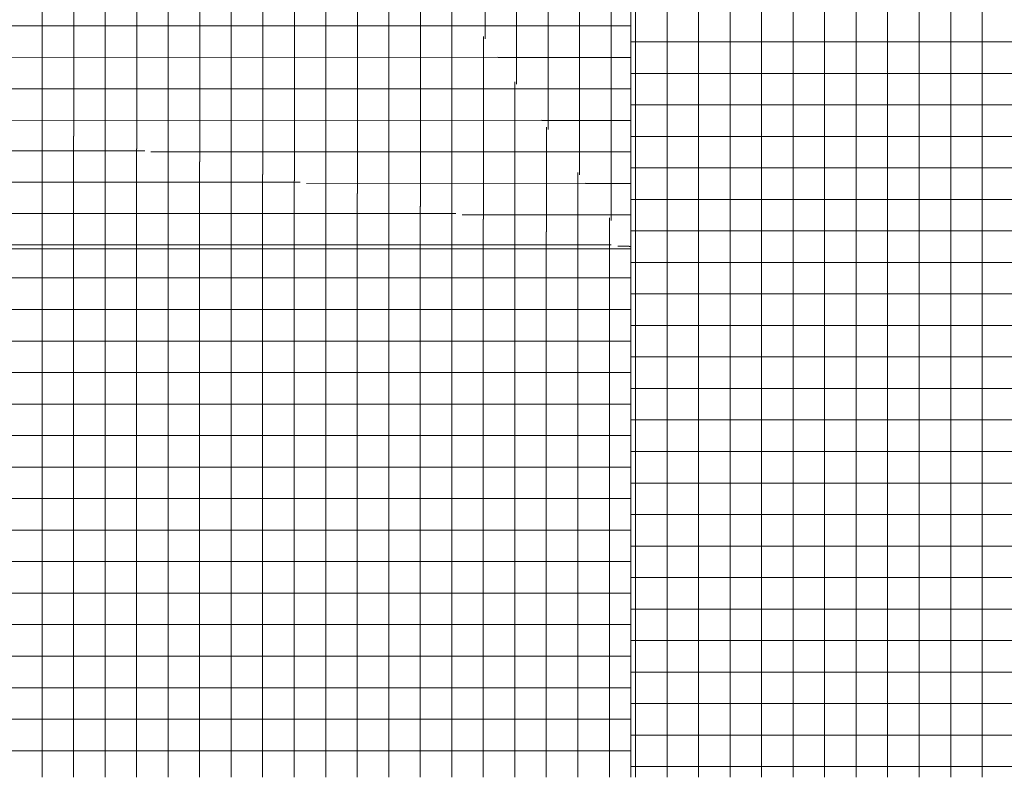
# Model space of a CAD drawing. Header units: millimetres. Extents: x -281 to 145437, y -16481 to 78869.
# Tile 20 of 256: x 27238 to 36611, y -2326 to 4886. Entities that reach past the tile are written whole.
import ezdxf

# ---------------------------------------------------------------- set-up
doc = ezdxf.new("R2010")
doc.units = ezdxf.units.MM
for name, color, linetype, lineweight in [('Split Lines', 250, 'Continuous', 9), ('Surface Pattern', 7, 'Continuous', 5), ('Toposolid', 7, 'Continuous', 5)]:
    doc.layers.add(name, color=color, linetype=linetype, lineweight=lineweight)

msp = doc.modelspace()

# ---------------------------------------------------------------- hatches: boundary and pattern name
at = {"layer": 'Surface Pattern'}
h = msp.add_hatch(dxfattribs=at)
h.set_pattern_fill('FP_126', color=254, style=0, pattern_type=2)
h.set_pattern_definition([(0, (35500, 34975.17), (0, 300), []), (90, (35500, 34975.17), (-300, 2e-14), [])])
h.paths.add_polyline_path([(35759.1, -2326.1), (37500, -2326.1), (37500, 78868.4), (33057, 78868.4), (33057, 66150), (20185, 66150), (20185, 63050), (24700, 63050), (24700, 65825), (25900, 65825), (25900, 64300), (30700, 64300), (30700, 65825), (31900, 65825), (31900, 63050), (33057, 63050), (33057, -2326.1), (35709.8, -2326.1)])
h.paths.add_polyline_path([(4558.6, 63050), (19185, 63050), (19185, 66150), (2163.1, 66150), (2163.1, 63050), (4429, 63050)])
h.paths.add_polyline_path([(30700, 63050), (30700, 63800), (25900, 63800), (25900, 63050), (28993.4, 63050)])
h = msp.add_hatch(dxfattribs=at)
h.set_pattern_fill('FP_30', color=254, style=0, pattern_type=2)
h.set_pattern_definition([(0.0113, (16953.34, 10524.48), (3e-05, 299.966), []), (90, (16953.34, 10524.48), (-299.974, -0.059), [])])
h.paths.add_polyline_path([(33057, 2703.7), (29167.7, 8306), (24711, 4391.3), (32826.4, 2750.3)])
h = msp.add_hatch(dxfattribs=at)
h.set_pattern_fill('FP_29', color=254, style=0, pattern_type=2)
h.set_pattern_definition([(0, (16977.48, 10527.02), (0, 300), []), (90, (16977.48, 10527.02), (-299.819, 2e-14), [])])
h.paths.add_polyline_path([(33057, 2703.7), (33057, 8306), (29167.7, 8306), (32826.4, 3035.9)])
h = msp.add_hatch(dxfattribs=at)
h.set_pattern_fill('FP_28', color=254, style=0, pattern_type=2)
h.set_pattern_definition([(0, (16950.68, 10517.05), (0, 299.045), []), (90, (16950.68, 10517.05), (-300, 2e-14), [])])
h.paths.add_polyline_path([(33057, 2703.7), (24711, 4391.3), (24711, 2703.7), (32826.4, 2703.7)])
h = msp.add_hatch(dxfattribs=at)
h.set_pattern_fill('FP_26', color=254, style=0, pattern_type=2)
h.set_pattern_definition([(0, (16950.68, 10527.02), (0, 300), []), (90, (16950.68, 10527.02), (-300, 2e-14), [])])
h.paths.add_polyline_path([(32826.4, -2326.1), (33057, -2326.1), (33057, 2703.7), (24711, 2703.7), (24711, -2326.1), (25788.2, -2326.1)])

# ---------------------------------------------------------------- linework, layer by layer
at = {"layer": 'Split Lines', "color": 53}
msp.add_line((33057, 2703.7), (24711, 2703.7), dxfattribs=at)
at = {"layer": 'Toposolid', "color": 253}
msp.add_line((33057, 8306), (33057, -2326.1), dxfattribs=at)

doc.saveas('drawing.dxf')
